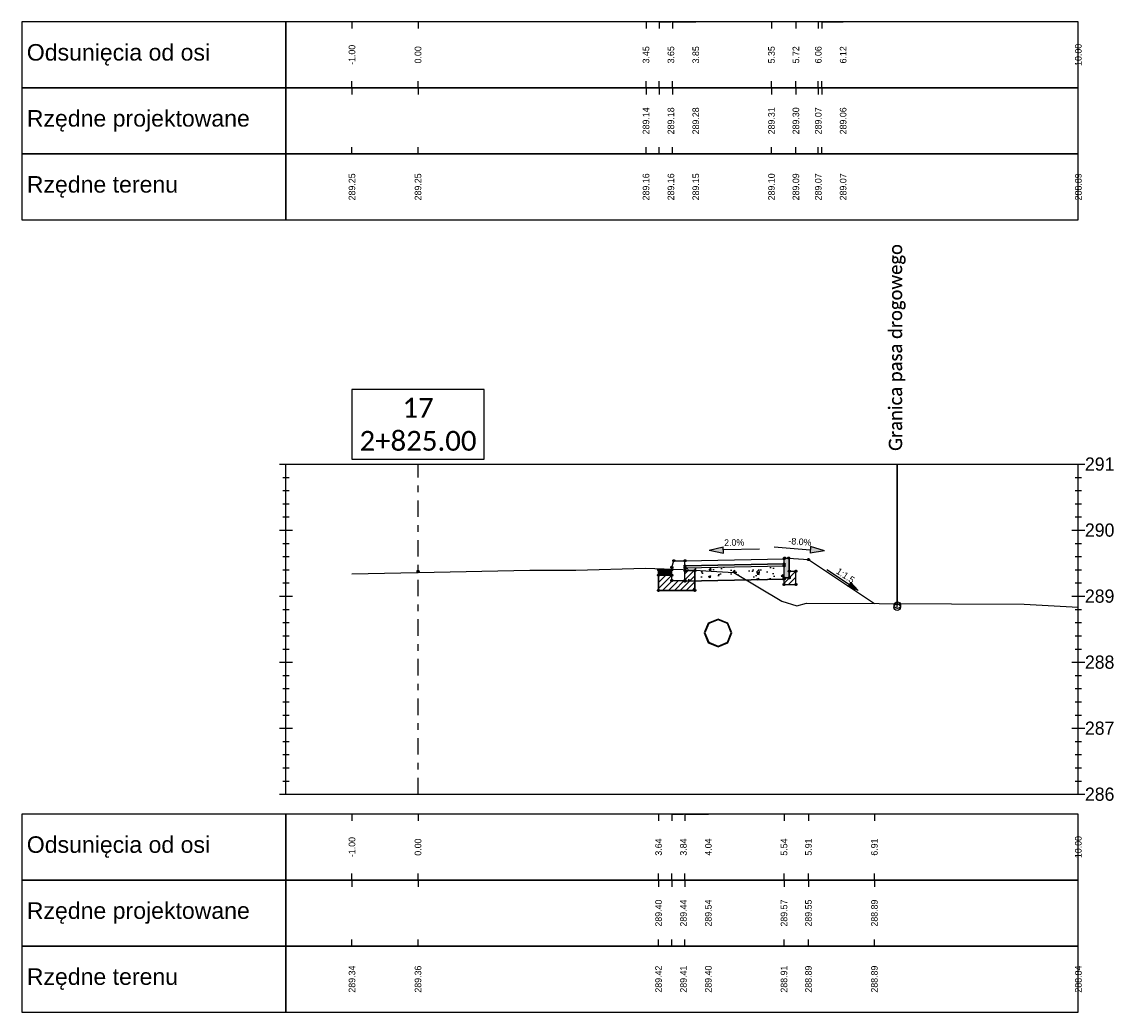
# Model space of a CAD drawing. Header units: metres. Extents: x -1 to 7475805, y 0 to 5497156.
# Tile 11 of 17: x 7475729 to 7475745, y 5497119 to 5497134. Entities that reach past the tile are written whole.
import ezdxf

# ---------------------------------------------------------------- set-up
doc = ezdxf.new("R2010")
doc.units = ezdxf.units.M
doc.linetypes.add('DASHDOT', pattern=[1, 0.5, -0.25, 0, -0.25])
doc.linetypes.add('HIDDEN', pattern=[0.375, 0.25, -0.125])
for name, color, linetype in [('C-DROGI-PRZEKROJE', 7, 'Continuous'), ('C-DROGI-PRZEKROJE-WIDOKI', 7, 'Continuous'), ('C-DROGI-PRZEKROJE-WIDOKI-ETYKIETY', 7, 'Continuous'), ('C-SIECI-PRZEKROJE', 150, 'Continuous'), ('D_Barieroporęcz', 10, 'OGRODZENIE1'), ('D_Linia charakterystyczna', 10, 'Continuous')]:
    doc.layers.add(name, color=color, linetype=linetype)
doc.layers.add('P-1_czarny gruby', color=7, linetype='Continuous', lineweight=30)
doc.styles.add('! rom po 1.8mm', font='calibri.ttf', dxfattribs={"height": 0.9})
doc.styles.add('KAMIL', font='calibri.ttf', dxfattribs={"height": 0.75})
doc.linetypes.add('OGRODZENIE1', pattern='A,6.35,-2.54,[133,ltypeshp.shx,S=2.54,R=0,X=-2.54,Y=0],-2.54,25.4', length=36.83)

# ---------------------------------------------------------------- blocks, each defined once
blk = doc.blocks.new('strzalka_poziom_2')
blk.add_hatch(color=256).paths.add_polyline_path([(1, 0.091), (1, -0.091), (1.391, 0)])
blk.add_line((1, 0.091), (1, -0.091))
for points in [[(0, 0), (1, 0)], [(1.391, 0), (1, 0.091)], [(1.391, 0), (1, -0.091)]]:
    blk.add_lwpolyline(points)

msp = doc.modelspace()

# ---------------------------------------------------------------- hatches: boundary and pattern name
at = {"layer": 'C-DROGI-PRZEKROJE', "linetype": 'Continuous', "lineweight": -3}
h = msp.add_hatch(dxfattribs=at)
h.set_pattern_fill('AR-CONC', scale=0.002, style=0)
h.set_pattern_definition([(50, (7475738.56902, 5497125.86033), (0.36437, -0.03188), [0.0381, -0.4191]), (355, (7475738.56902, 5497125.86033), (-0.07049, 0.38211), [0.03048, -0.33528]), (100.451, (7475738.5994, 5497125.85768), (0.29388, 0.350236), [0.03238, -0.35618]), (46.184, (7475738.569, 5497125.96193), (0.54216, -0.08408), [0.05715, -0.62865]), (96.636, (7475738.6142, 5497125.95493), (0.4748, 0.49485), [0.04857, -0.53427]), (351.184, (7475738.569, 5497125.96193), (0.4748, 0.49485), [0.04572, -0.50292]), (21, (7475738.61982, 5497125.93653), (0.30323, -0.20453), [0.0381, -0.4191]), (326, (7475738.61982, 5497125.93653), (0.1236, 0.36838), [0.03048, -0.33528]), (71.451, (7475738.6451, 5497125.9195), (0.42683, 0.163846), [0.03238, -0.35618]), (37.5, (7475738.56902, 5497125.86033), (0.006177, 0.16911), [0, -0.331216, 0, -0.34036, 0, -0.33655]), (7.5, (7475738.56902, 5497125.86033), (0.13364, 0.200361), [0, -0.194056, 0, -0.323596, 0, -0.12827]), (327.5, (7475738.45574, 5497125.86033), (0.271181, -0.011457), [0, -0.127, 0, -0.39624, 0, -0.52578]), (317.5, (7475738.40494, 5497125.86033), (0.29626, 0.050853), [0, -0.1651, 0, -0.263144, 0, -0.37338])])
h.paths.add_polyline_path([(7475738.569, 5497125.86), (7475740.069, 5497125.89), (7475740.069, 5497125.69), (7475738.569, 5497125.66)])
for color, points in [(41, [(7475740.069, 5497126), (7475740.079, 5497126.01), (7475740.139, 5497126.01), (7475740.149, 5497126), (7475740.149, 5497125.71), (7475740.069, 5497125.71)]), (7, [(7475738.169, 5497125.83), (7475738.369, 5497125.83), (7475738.369, 5497125.75), (7475738.169, 5497125.75)])]:
    msp.add_hatch(color=color, dxfattribs=at).paths.add_polyline_path(points)
h = msp.add_hatch(dxfattribs=at)
h.set_pattern_fill('ANSI31', scale=0.02, style=0)
h.set_pattern_definition([(45, (7475738.36902, 5497125.750334), (-0.044901, 0.044901), [])])
h.paths.add_polyline_path([(7475738.369, 5497125.75), (7475738.169, 5497125.75), (7475738.169, 5497125.52), (7475738.719, 5497125.52), (7475738.719, 5497125.82), (7475738.569, 5497125.82), (7475738.569, 5497125.67), (7475738.369, 5497125.67)])
h = msp.add_hatch(dxfattribs=at)
h.set_pattern_fill('ANSI31', scale=0.02, style=0)
h.set_pattern_definition([(45, (7475740.14902, 5497125.710334), (-0.0449, 0.0449), [])])
h.paths.add_polyline_path([(7475740.149, 5497125.71), (7475740.069, 5497125.71), (7475740.069, 5497125.61), (7475740.249, 5497125.61), (7475740.249, 5497125.81), (7475740.149, 5497125.81)])

# ---------------------------------------------------------------- linework, layer by layer
at = {"layer": 'C-DROGI-PRZEKROJE', "color": 7, "linetype": 'Continuous', "lineweight": -3}
for p, q in [((7475738.369, 5497125.87), (7475738.399, 5497125.97)), ((7475738.399, 5497125.97), (7475738.569, 5497125.97)), ((7475738.569, 5497125.97), (7475740.069, 5497126)), ((7475738.569, 5497125.66), (7475738.569, 5497125.97)), ((7475738.569, 5497125.89), (7475738.569, 5497125.97)), ((7475740.069, 5497125.92), (7475738.569, 5497125.89)), ((7475738.569, 5497125.89), (7475740.069, 5497125.92)), ((7475738.569, 5497125.86), (7475740.069, 5497125.89)), ((7475740.069, 5497126), (7475740.079, 5497126.01)), ((7475740.069, 5497125.61), (7475740.069, 5497126)), ((7475740.079, 5497126.01), (7475740.139, 5497126.01)), ((7475740.139, 5497126.01), (7475740.149, 5497126)), ((7475740.139, 5497126.01), (7475740.439, 5497125.986)), ((7475740.149, 5497125.71), (7475740.149, 5497126)), ((7475740.439, 5497125.986), (7475741.438, 5497125.321)), ((7475738.169, 5497125.83), (7475738.369, 5497125.83)), ((7475738.169, 5497125.52), (7475738.169, 5497125.83)), ((7475738.169, 5497125.75), (7475738.369, 5497125.75)), ((7475738.169, 5497125.75), (7475738.169, 5497125.52)), ((7475738.369, 5497125.83), (7475738.369, 5497125.87)), ((7475738.369, 5497125.67), (7475738.369, 5497125.83)), ((7475738.369, 5497125.67), (7475738.369, 5497125.75)), ((7475738.569, 5497125.66), (7475738.569, 5497125.86)), ((7475738.719, 5497125.82), (7475738.569, 5497125.82)), ((7475738.569, 5497125.82), (7475738.719, 5497125.82)), ((7475738.719, 5497125.52), (7475738.719, 5497125.82)), ((7475738.719, 5497125.82), (7475738.719, 5497125.52)), ((7475740.149, 5497125.81), (7475740.249, 5497125.81)), ((7475740.249, 5497125.61), (7475740.249, 5497125.81)), ((7475738.369, 5497125.67), (7475738.569, 5497125.67)), ((7475740.069, 5497125.69), (7475738.569, 5497125.66)), ((7475738.569, 5497125.66), (7475740.069, 5497125.69)), ((7475740.069, 5497125.71), (7475740.149, 5497125.71)), ((7475740.069, 5497125.61), (7475740.249, 5497125.61)), ((7475738.169, 5497125.52), (7475738.719, 5497125.52)), ((7475738.719, 5497125.52), (7475738.169, 5497125.52))]:
    msp.add_line(p, q, dxfattribs=at)
at = {"layer": 'C-DROGI-PRZEKROJE', "color": 41, "linetype": 'Continuous', "lineweight": -3}
for p, q in [((7475740.069, 5497126), (7475740.079, 5497126.01)), ((7475740.069, 5497125.71), (7475740.069, 5497126)), ((7475740.079, 5497126.01), (7475740.139, 5497126.01)), ((7475740.139, 5497126.01), (7475740.149, 5497126)), ((7475740.149, 5497126), (7475740.149, 5497125.71)), ((7475740.149, 5497125.71), (7475740.069, 5497125.71))]:
    msp.add_line(p, q, dxfattribs=at)
at = {"layer": 'C-DROGI-PRZEKROJE', "color": 92, "linetype": 'Continuous', "lineweight": -3}
msp.add_lwpolyline([(7475733.526, 5497125.772), (7475734.514, 5497125.793), (7475734.526, 5497125.793), (7475736.218, 5497125.825), (7475736.917, 5497125.826), (7475737.97, 5497125.859), (7475738.541, 5497125.834), (7475739.31, 5497125.791), (7475740.037, 5497125.356), (7475740.261, 5497125.287), (7475740.408, 5497125.325), (7475743.706, 5497125.312), (7475744.526, 5497125.267)], dxfattribs=at)
at = {"layer": 'C-DROGI-PRZEKROJE', "color": 9, "linetype": 'HIDDEN', "lineweight": -3}
for centre in [(7475738.369, 5497125.87), (7475738.399, 5497125.97), (7475738.569, 5497125.89), (7475740.069, 5497125.92), (7475740.069, 5497125.89), (7475740.079, 5497126.01), (7475740.139, 5497126.01), (7475740.439, 5497125.986), (7475734.526, 5497125.809), (7475738.169, 5497125.75), (7475738.369, 5497125.75), (7475738.569, 5497125.86), (7475738.569, 5497125.82), (7475738.719, 5497125.82), (7475740.069, 5497125.71), (7475740.149, 5497125.81), (7475740.149, 5497125.71), (7475740.249, 5497125.81), (7475738.369, 5497125.67), (7475738.569, 5497125.67), (7475738.569, 5497125.66), (7475740.069, 5497125.69), (7475740.069, 5497125.61), (7475740.249, 5497125.61), (7475738.169, 5497125.52), (7475738.719, 5497125.52)]:
    msp.add_circle(centre, 0.015, dxfattribs=at)
at = {"layer": 'C-DROGI-PRZEKROJE', "color": 9, "linetype": 'Continuous', "lineweight": -3}
for centre in [(7475738.569, 5497125.97), (7475740.069, 5497126), (7475740.439, 5497125.986), (7475738.169, 5497125.83), (7475738.369, 5497125.83)]:
    msp.add_circle(centre, 0.015, dxfattribs=at)
at = {"layer": 'C-DROGI-PRZEKROJE-WIDOKI', "color": 1, "linetype": 'Continuous', "lineweight": -3}
for p, q in [((7475733.526, 5497134.132), (7475733.526, 5497134.032)), ((7475734.526, 5497134.132), (7475734.526, 5497134.032)), ((7475737.979, 5497134.132), (7475737.979, 5497134.032)), ((7475738.179, 5497134.132), (7475738.179, 5497134.032)), ((7475738.379, 5497134.132), (7475738.379, 5497134.032)), ((7475739.879, 5497134.132), (7475739.879, 5497134.032)), ((7475740.249, 5497134.132), (7475740.249, 5497134.032)), ((7475740.588, 5497134.132), (7475740.588, 5497134.032)), ((7475740.642, 5497134.132), (7475740.642, 5497134.032)), ((7475733.526, 5497133.132), (7475733.526, 5497133.232)), ((7475734.526, 5497133.132), (7475734.526, 5497133.232)), ((7475737.979, 5497133.132), (7475737.979, 5497133.232)), ((7475738.179, 5497133.132), (7475738.179, 5497133.232)), ((7475738.379, 5497133.132), (7475738.379, 5497133.232)), ((7475739.879, 5497133.132), (7475739.879, 5497133.232)), ((7475740.249, 5497133.132), (7475740.249, 5497133.232)), ((7475740.588, 5497133.132), (7475740.588, 5497133.232)), ((7475740.642, 5497133.132), (7475740.642, 5497133.232)), ((7475733.526, 5497133.132), (7475733.526, 5497133.032)), ((7475734.526, 5497133.132), (7475734.526, 5497133.032)), ((7475737.979, 5497133.132), (7475737.979, 5497133.032)), ((7475738.179, 5497133.132), (7475738.179, 5497133.032)), ((7475738.379, 5497133.132), (7475738.379, 5497133.032)), ((7475739.879, 5497133.132), (7475739.879, 5497133.032)), ((7475740.249, 5497133.132), (7475740.249, 5497133.032)), ((7475740.588, 5497133.132), (7475740.588, 5497133.032)), ((7475740.642, 5497133.132), (7475740.642, 5497133.032)), ((7475733.526, 5497132.132), (7475733.526, 5497132.232)), ((7475734.526, 5497132.132), (7475734.526, 5497132.232)), ((7475737.979, 5497132.132), (7475737.979, 5497132.232)), ((7475738.179, 5497132.132), (7475738.179, 5497132.232)), ((7475738.379, 5497132.132), (7475738.379, 5497132.232)), ((7475739.879, 5497132.132), (7475739.879, 5497132.232)), ((7475740.249, 5497132.132), (7475740.249, 5497132.232)), ((7475740.588, 5497132.132), (7475740.588, 5497132.232)), ((7475740.642, 5497132.132), (7475740.642, 5497132.232)), ((7475733.526, 5497122.132), (7475733.526, 5497122.032)), ((7475734.526, 5497122.132), (7475734.526, 5497122.032)), ((7475738.169, 5497122.132), (7475738.169, 5497122.032)), ((7475738.369, 5497122.132), (7475738.369, 5497122.032)), ((7475738.569, 5497122.132), (7475738.569, 5497122.032)), ((7475740.069, 5497122.132), (7475740.069, 5497122.032)), ((7475740.439, 5497122.132), (7475740.439, 5497122.032)), ((7475741.438, 5497122.132), (7475741.438, 5497122.032)), ((7475733.526, 5497121.132), (7475733.526, 5497121.232)), ((7475733.526, 5497121.132), (7475733.526, 5497121.032)), ((7475734.526, 5497121.132), (7475734.526, 5497121.232)), ((7475734.526, 5497121.132), (7475734.526, 5497121.032)), ((7475738.169, 5497121.132), (7475738.169, 5497121.232)), ((7475738.169, 5497121.132), (7475738.169, 5497121.032)), ((7475738.369, 5497121.132), (7475738.369, 5497121.232)), ((7475738.369, 5497121.132), (7475738.369, 5497121.032)), ((7475738.569, 5497121.132), (7475738.569, 5497121.232)), ((7475738.569, 5497121.132), (7475738.569, 5497121.032)), ((7475740.069, 5497121.132), (7475740.069, 5497121.232)), ((7475740.069, 5497121.132), (7475740.069, 5497121.032)), ((7475740.439, 5497121.132), (7475740.439, 5497121.232)), ((7475740.439, 5497121.132), (7475740.439, 5497121.032)), ((7475741.438, 5497121.132), (7475741.438, 5497121.232)), ((7475741.438, 5497121.132), (7475741.438, 5497121.032)), ((7475733.526, 5497120.132), (7475733.526, 5497120.232)), ((7475734.526, 5497120.132), (7475734.526, 5497120.232)), ((7475738.169, 5497120.132), (7475738.169, 5497120.232)), ((7475738.369, 5497120.132), (7475738.369, 5497120.232)), ((7475738.569, 5497120.132), (7475738.569, 5497120.232)), ((7475740.069, 5497120.132), (7475740.069, 5497120.232)), ((7475740.439, 5497120.132), (7475740.439, 5497120.232)), ((7475741.438, 5497120.132), (7475741.438, 5497120.232))]:
    msp.add_line(p, q, dxfattribs=at)
at = {"layer": 'C-DROGI-PRZEKROJE-WIDOKI', "color": 7, "linetype": 'Continuous', "lineweight": -3}
for p, q in [((7475732.426, 5497127.432), (7475744.626, 5497127.432)), ((7475732.526, 5497122.432), (7475732.526, 5497127.432)), ((7475744.526, 5497122.432), (7475744.526, 5497127.432)), ((7475732.476, 5497127.232), (7475732.576, 5497127.232)), ((7475744.476, 5497127.232), (7475744.576, 5497127.232)), ((7475732.476, 5497127.032), (7475732.576, 5497127.032)), ((7475744.476, 5497127.032), (7475744.576, 5497127.032)), ((7475732.476, 5497126.832), (7475732.576, 5497126.832)), ((7475744.476, 5497126.832), (7475744.576, 5497126.832)), ((7475732.476, 5497126.632), (7475732.576, 5497126.632)), ((7475744.476, 5497126.632), (7475744.576, 5497126.632)), ((7475732.426, 5497126.432), (7475732.626, 5497126.432)), ((7475744.426, 5497126.432), (7475744.626, 5497126.432)), ((7475732.476, 5497126.232), (7475732.576, 5497126.232)), ((7475744.476, 5497126.232), (7475744.576, 5497126.232)), ((7475732.476, 5497126.032), (7475732.576, 5497126.032)), ((7475744.476, 5497126.032), (7475744.576, 5497126.032)), ((7475732.476, 5497125.832), (7475732.576, 5497125.832)), ((7475744.476, 5497125.832), (7475744.576, 5497125.832)), ((7475732.476, 5497125.632), (7475732.576, 5497125.632)), ((7475744.476, 5497125.632), (7475744.576, 5497125.632)), ((7475732.426, 5497125.432), (7475732.626, 5497125.432)), ((7475744.426, 5497125.432), (7475744.626, 5497125.432)), ((7475732.476, 5497125.232), (7475732.576, 5497125.232)), ((7475744.476, 5497125.232), (7475744.576, 5497125.232)), ((7475732.476, 5497125.032), (7475732.576, 5497125.032)), ((7475744.476, 5497125.032), (7475744.576, 5497125.032)), ((7475732.476, 5497124.832), (7475732.576, 5497124.832)), ((7475744.476, 5497124.832), (7475744.576, 5497124.832)), ((7475732.476, 5497124.632), (7475732.576, 5497124.632)), ((7475744.476, 5497124.632), (7475744.576, 5497124.632)), ((7475732.426, 5497124.432), (7475732.626, 5497124.432)), ((7475744.426, 5497124.432), (7475744.626, 5497124.432)), ((7475732.476, 5497124.232), (7475732.576, 5497124.232)), ((7475744.476, 5497124.232), (7475744.576, 5497124.232)), ((7475732.476, 5497124.032), (7475732.576, 5497124.032)), ((7475744.476, 5497124.032), (7475744.576, 5497124.032)), ((7475732.476, 5497123.832), (7475732.576, 5497123.832)), ((7475744.476, 5497123.832), (7475744.576, 5497123.832)), ((7475732.476, 5497123.632), (7475732.576, 5497123.632)), ((7475744.476, 5497123.632), (7475744.576, 5497123.632)), ((7475732.426, 5497123.432), (7475732.626, 5497123.432)), ((7475744.426, 5497123.432), (7475744.626, 5497123.432)), ((7475732.476, 5497123.232), (7475732.576, 5497123.232)), ((7475744.476, 5497123.232), (7475744.576, 5497123.232)), ((7475732.476, 5497123.032), (7475732.576, 5497123.032)), ((7475744.476, 5497123.032), (7475744.576, 5497123.032)), ((7475732.476, 5497122.832), (7475732.576, 5497122.832)), ((7475744.476, 5497122.832), (7475744.576, 5497122.832)), ((7475732.476, 5497122.632), (7475732.576, 5497122.632)), ((7475744.476, 5497122.632), (7475744.576, 5497122.632)), ((7475732.426, 5497122.432), (7475744.626, 5497122.432))]:
    msp.add_line(p, q, dxfattribs=at)
at = {"layer": 'C-DROGI-PRZEKROJE-WIDOKI', "color": 1, "linetype": 'DASHDOT', "lineweight": -3, "ltscale": 0.5}
msp.add_line((7475734.526, 5497122.432), (7475734.526, 5497127.432), dxfattribs=at)
at = {"layer": 'C-DROGI-PRZEKROJE-WIDOKI', "color": 7, "linetype": 'Continuous', "lineweight": -3}
for points in [[(7475732.526, 5497133.132), (7475732.526, 5497134.132), (7475728.526, 5497134.132), (7475728.526, 5497133.132)], [(7475732.526, 5497133.132), (7475744.526, 5497133.132), (7475744.526, 5497134.132), (7475732.526, 5497134.132)], [(7475732.526, 5497132.132), (7475732.526, 5497133.132), (7475728.526, 5497133.132), (7475728.526, 5497132.132)], [(7475732.526, 5497132.132), (7475744.526, 5497132.132), (7475744.526, 5497133.132), (7475732.526, 5497133.132)], [(7475732.526, 5497131.132), (7475732.526, 5497132.132), (7475728.526, 5497132.132), (7475728.526, 5497131.132)], [(7475732.526, 5497131.132), (7475744.526, 5497131.132), (7475744.526, 5497132.132), (7475732.526, 5497132.132)], [(7475732.526, 5497121.132), (7475732.526, 5497122.132), (7475728.526, 5497122.132), (7475728.526, 5497121.132)], [(7475732.526, 5497121.132), (7475744.526, 5497121.132), (7475744.526, 5497122.132), (7475732.526, 5497122.132)], [(7475732.526, 5497120.132), (7475732.526, 5497121.132), (7475728.526, 5497121.132), (7475728.526, 5497120.132)], [(7475732.526, 5497120.132), (7475744.526, 5497120.132), (7475744.526, 5497121.132), (7475732.526, 5497121.132)], [(7475732.526, 5497119.132), (7475732.526, 5497120.132), (7475728.526, 5497120.132), (7475728.526, 5497119.132)], [(7475732.526, 5497119.132), (7475744.526, 5497119.132), (7475744.526, 5497120.132), (7475732.526, 5497120.132)]]:
    msp.add_3dface(points, dxfattribs=at)
at = {"layer": 'C-DROGI-PRZEKROJE-WIDOKI-ETYKIETY', "color": 7, "linetype": 'Continuous', "lineweight": -3}
for p, q in [((7475738.179, 5497134.132), (7475738.356, 5497134.132)), ((7475738.379, 5497134.132), (7475738.733, 5497134.132)), ((7475740.642, 5497134.132), (7475740.965, 5497134.132)), ((7475738.179, 5497133.132), (7475738.356, 5497133.132)), ((7475738.379, 5497133.132), (7475738.733, 5497133.132)), ((7475740.642, 5497133.132), (7475740.965, 5497133.132)), ((7475738.179, 5497132.132), (7475738.356, 5497132.132)), ((7475738.379, 5497132.132), (7475738.733, 5497132.132)), ((7475740.642, 5497132.132), (7475740.965, 5497132.132)), ((7475738.369, 5497122.132), (7475738.546, 5497122.132)), ((7475738.569, 5497122.132), (7475738.923, 5497122.132)), ((7475738.369, 5497121.132), (7475738.546, 5497121.132)), ((7475738.569, 5497121.132), (7475738.923, 5497121.132)), ((7475738.369, 5497120.132), (7475738.546, 5497120.132)), ((7475738.569, 5497120.132), (7475738.923, 5497120.132))]:
    msp.add_line(p, q, dxfattribs=at)
at = {"layer": 'C-SIECI-PRZEKROJE', "color": 150, "linetype": 'Continuous', "lineweight": -3}
for points in [[(7475739.069, 5497125.084), (7475738.921, 5497125.023)], [(7475739.069, 5497125.075), (7475738.928, 5497125.017)], [(7475739.217, 5497125.023), (7475739.069, 5497125.084)], [(7475739.211, 5497125.017), (7475739.069, 5497125.075)], [(7475738.921, 5497125.023), (7475738.86, 5497124.875)], [(7475738.928, 5497125.017), (7475738.869, 5497124.875)], [(7475739.269, 5497124.875), (7475739.211, 5497125.017)], [(7475739.278, 5497124.875), (7475739.217, 5497125.023)], [(7475738.86, 5497124.875), (7475738.921, 5497124.728)], [(7475738.869, 5497124.875), (7475738.928, 5497124.734)], [(7475738.921, 5497124.728), (7475739.069, 5497124.666)], [(7475738.928, 5497124.734), (7475739.069, 5497124.675)], [(7475739.069, 5497124.675), (7475739.211, 5497124.734)], [(7475739.069, 5497124.666), (7475739.217, 5497124.728)], [(7475739.211, 5497124.734), (7475739.269, 5497124.875)], [(7475739.217, 5497124.728), (7475739.278, 5497124.875)]]:
    msp.add_lwpolyline(points, dxfattribs=at)
at = {"layer": 'D_Barieroporęcz', "color": 10, "linetype": 'Continuous', "lineweight": -3}
for p, q in [((7475741.781, 5497125.265), (7475741.781, 5497127.432)), ((7475741.785, 5497125.297), (7475741.785, 5497127.432))]:
    msp.add_line(p, q, dxfattribs=at)
at = {"layer": 'D_Linia charakterystyczna', "color": 1, "linetype": 'Continuous', "lineweight": -3}
for centre in [(7475741.781, 5497125.265), (7475741.785, 5497125.297)]:
    msp.add_circle(centre, 0.05, dxfattribs=at)
at = {"layer": 'P-1_czarny gruby', "color": 7, "linetype": 'Continuous', "lineweight": -3}
msp.add_3dface([(7475733.526, 5497127.507), (7475735.526, 5497127.507), (7475735.526, 5497128.565), (7475733.526, 5497128.565)], dxfattribs=at)

# ---------------------------------------------------------------- block references
at = {"layer": 'C-DROGI-PRZEKROJE', "color": 7, "linetype": 'Continuous', "lineweight": -3}
for p, xscale, yscale, zscale, rotation in [((7475739.921, 5497126.178), 0.5476738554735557, 0.5476738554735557, 0.5476738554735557, 355.4260786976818), ((7475739.697, 5497126.143), 0.5476738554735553, 0.5476738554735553, 0.5476738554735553, 181.1457628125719), ((7475740.717, 5497125.837), 0.4107553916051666, 0.4107553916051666, 0.4107553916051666, 326.3086102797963)]:
    msp.add_blockref('strzalka_poziom_2', p, dxfattribs=dict(at, xscale=xscale, yscale=yscale, zscale=zscale, rotation=rotation))

# ---------------------------------------------------------------- texts
at = {"layer": 'C-DROGI-PRZEKROJE', "color": 7, "linetype": 'Continuous', "lineweight": -3, "char_height": 0.1, "attachment_point": 8}
for s, insert, rotation in [('2.0%', (7475739.315, 5497126.194), 1.1458), ('-8.0%', (7475740.306, 5497126.206), 355.4261), ('1:1.5', (7475740.971, 5497125.702), 326.3086), ('1:1.5', (7475740.971, 5497125.702), 326.3086)]:
    msp.add_mtext(s, dxfattribs=dict(at, insert=insert, rotation=rotation))
at = {"layer": 'C-DROGI-PRZEKROJE-WIDOKI', "color": 7, "linetype": 'Continuous', "lineweight": -3, "attachment_point": 4}
for s, insert, char_height in [('{\\fArial|b0|i0|c238|p34;Odsunięcia od osi}', (7475728.601, 5497133.632), 0.25), ('{\\fArial|b0|i0|c238|p34;Rzędne projektowane}', (7475728.601, 5497132.632), 0.25), ('{\\fArial|b0|i0|c238|p34;Rzędne terenu}', (7475728.601, 5497131.632), 0.25), ('291', (7475744.626, 5497127.432), 0.2), ('290', (7475744.626, 5497126.432), 0.2), ('289', (7475744.626, 5497125.432), 0.2), ('288', (7475744.626, 5497124.432), 0.2), ('287', (7475744.626, 5497123.432), 0.2), ('286', (7475744.626, 5497122.432), 0.2), ('{\\fArial|b0|i0|c238|p34;Odsunięcia od osi}', (7475728.601, 5497121.632), 0.25), ('{\\fArial|b0|i0|c238|p34;Rzędne projektowane}', (7475728.601, 5497120.632), 0.25), ('{\\fArial|b0|i0|c238|p34;Rzędne terenu}', (7475728.601, 5497119.632), 0.25)]:
    msp.add_mtext(s, dxfattribs=dict(at, insert=insert, char_height=char_height))
at = {"layer": 'C-DROGI-PRZEKROJE-WIDOKI-ETYKIETY', "color": 7, "linetype": 'Continuous', "lineweight": -3, "char_height": 0.1, "attachment_point": 5, "rotation": 90}
for s, insert in [('-1.00', (7475733.526, 5497133.632)), ('0.00', (7475734.526, 5497133.632)), ('3.45', (7475737.979, 5497133.632)), ('3.65', (7475738.356, 5497133.632)), ('3.85', (7475738.733, 5497133.632)), ('5.35', (7475739.879, 5497133.632)), ('5.72', (7475740.249, 5497133.632)), ('6.06', (7475740.588, 5497133.632)), ('6.12', (7475740.965, 5497133.632)), ('10.00', (7475744.526, 5497133.632)), ('289.14', (7475737.979, 5497132.632)), ('289.18', (7475738.356, 5497132.632)), ('289.28', (7475738.733, 5497132.632)), ('289.31', (7475739.879, 5497132.632)), ('289.30', (7475740.249, 5497132.632)), ('289.07', (7475740.588, 5497132.632)), ('289.06', (7475740.965, 5497132.632)), ('289.25', (7475733.526, 5497131.632)), ('289.25', (7475734.526, 5497131.632)), ('289.16', (7475737.979, 5497131.632)), ('289.16', (7475738.356, 5497131.632)), ('289.15', (7475738.733, 5497131.632)), ('289.10', (7475739.879, 5497131.632)), ('289.09', (7475740.249, 5497131.632)), ('289.07', (7475740.588, 5497131.632)), ('289.07', (7475740.965, 5497131.632)), ('288.89', (7475744.526, 5497131.632)), ('-1.00', (7475733.526, 5497121.632)), ('0.00', (7475734.526, 5497121.632)), ('3.64', (7475738.169, 5497121.632)), ('3.84', (7475738.546, 5497121.632)), ('4.04', (7475738.923, 5497121.632)), ('5.54', (7475740.069, 5497121.632)), ('5.91', (7475740.439, 5497121.632)), ('6.91', (7475741.438, 5497121.632)), ('10.00', (7475744.526, 5497121.632)), ('289.40', (7475738.169, 5497120.632)), ('289.44', (7475738.546, 5497120.632)), ('289.54', (7475738.923, 5497120.632)), ('289.57', (7475740.069, 5497120.632)), ('289.55', (7475740.439, 5497120.632)), ('288.89', (7475741.438, 5497120.632)), ('289.34', (7475733.526, 5497119.632)), ('289.36', (7475734.526, 5497119.632)), ('289.42', (7475738.169, 5497119.632)), ('289.41', (7475738.546, 5497119.632)), ('289.40', (7475738.923, 5497119.632)), ('288.91', (7475740.069, 5497119.632)), ('288.89', (7475740.439, 5497119.632)), ('288.89', (7475741.438, 5497119.632)), ('288.84', (7475744.526, 5497119.632))]:
    msp.add_mtext(s, dxfattribs=dict(at, insert=insert))
at = {"layer": 'D_Barieroporęcz', "color": 6, "linetype": 'Continuous', "lineweight": -3, "char_height": 0.2, "attachment_point": 4, "rotation": 90, "style": 'KAMIL'}
for insert in [(7475741.781, 5497127.632), (7475741.785, 5497127.632)]:
    msp.add_mtext('Granica pasa drogowego ', dxfattribs=dict(at, insert=insert))
at = {"layer": 'P-1_czarny gruby', "color": 7, "linetype": 'Continuous', "lineweight": -3, "insert": (7475734.526, 5497127.632), "char_height": 0.3, "attachment_point": 8, "style": '! rom po 1.8mm'}
msp.add_mtext('{\\C6;17\\P2+825.00}', dxfattribs=at)

doc.saveas('drawing.dxf')
